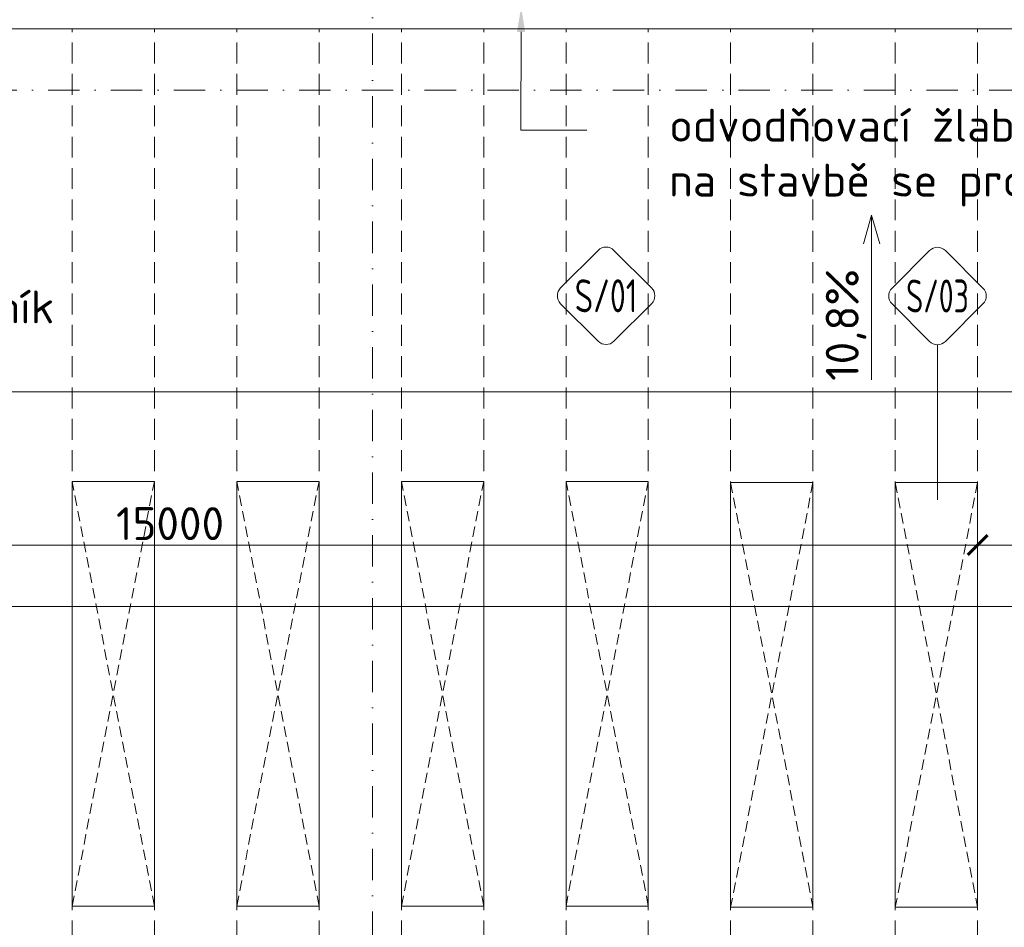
# Model space of a CAD drawing. Header units: millimetres. Extents: x -1695604 to 5289369, y -1488057 to 2187451.
# Tile 115 of 256: x 25714 to 37674, y 163230 to 174258. Entities that reach past the tile are written whole.
import ezdxf
from ezdxf import colors
from ezdxf.entities.mleader import LeaderData, LeaderLine
from ezdxf.enums import TextEntityAlignment as Align
from ezdxf.math import Vec2, Vec3

# ---------------------------------------------------------------- set-up
doc = ezdxf.new("R2010")
doc.units = ezdxf.units.MM
for name, pattern in [('CENTERX2', [101.6, 63.5, -12.7, 12.7, -12.7]), ('DASHDOT', [25.4, 12.7, -6.35, 0, -6.35]), ('ČÁRKOVANÁ', [19.05, 12.7, -6.35])]:
    doc.linetypes.add(name, pattern=pattern)
doc.layers.get('Defpoints').update_dxf_attribs({"color": 8})
for name, color, linetype, lineweight in [('A99_N_kce-pohl', 1, 'Continuous', 9), ('A99_N_koty-200', 5, 'Continuous', 5), ('A99_N_koty-200 @ 200', 5, 'Continuous', 5), ('A99_N_koty-vysk', 160, 'Continuous', 5), ('A99_N_txt-popis-50 @ 200', 240, 'Continuous', 9), ('A99_N_znaceni 200', 5, 'Continuous', 5), ('A99_S_osy', 1, 'CENTERX2', 5)]:
    doc.layers.add(name, color=color, linetype=linetype, lineweight=lineweight)
doc.styles.add('A99_kota', font='isocpeur.ttf', dxfattribs={"height": 2})
doc.styles.add('A99_popis', font='isocpeur.ttf')
doc.styles.add('ad_popis 100', font='isocpeur.ttf', dxfattribs={"height": 200})
doc.dimstyles.new('A99_kota_200 new', dxfattribs={"dimscale": 200, "dimtxt": 2, "dimasz": 1.2, "dimexe": 0.5, "dimexo": 1.5, "dimgap": 0.3, "dimtad": 1, "dimdec": 0, "dimzin": 3, "dimdsep": 46, "dimtxsty": 'A99_kota', "dimblk": 'ARCHTICK', "dimcen": 2.5, "dimazin": 2, "dimtfac": 0.75, "dimtdec": 0, "dimtmove": 2, "dimatfit": 0, "dimfxl": 0, "dimtolj": 1, "dimtzin": 0, "dimlwd": 5, "dimlwe": 5, "dimarcsym": 0})

# ---------------------------------------------------------------- blocks, each defined once
blk = doc.blocks.new('_ArchTick')
at = {"color": 0, "linetype": 'ByBlock', "const_width": 0.15}
blk.add_lwpolyline([(-0.5, -0.5), (0.5, 0.5)], dxfattribs=at)
blk = doc.blocks.new('*D486')
at = {"layer": 'A99_N_koty-200', "color": 0, "linetype": 'Continuous', "lineweight": 5, "ltscale": 0.5, "transparency": 16777216}
for p, q in [((37350, 167875), (37350, 167975)), ((22350, 167875), (22350, 167775)), ((22350, 167875), (37350, 167875))]:
    blk.add_line(p, q, dxfattribs=at)
at = {"layer": 'Defpoints', "color": 0, "linetype": 'Continuous', "lineweight": 0, "ltscale": 0.5, "transparency": 16777216}
for p in [(22350, 167875), (37350, 167875), (37350, 167875)]:
    blk.add_point(p, dxfattribs=at)
at = {"layer": 'A99_N_koty-200', "color": 0, "linetype": 'Continuous', "lineweight": 5, "ltscale": 0.5, "transparency": 16777216, "xscale": 240, "yscale": 240, "zscale": 240, "rotation": 180}
blk.add_blockref('_ArchTick', (22350, 167875), dxfattribs=at)
at = {"layer": 'A99_N_koty-200', "color": 0, "linetype": 'Continuous', "lineweight": 5, "ltscale": 0.5, "transparency": 16777216, "xscale": 240, "yscale": 240, "zscale": 240}
blk.add_blockref('_ArchTick', (37350, 167875), dxfattribs=at)
at = {"layer": 'A99_N_koty-200', "color": 0, "linetype": 'Continuous', "lineweight": 5, "ltscale": 0.5, "transparency": 16777216, "insert": (27540, 168135), "char_height": 400, "attachment_point": 5, "style": 'A99_kota'}
blk.add_mtext('\\A1;15000', dxfattribs=at)
blk = doc.blocks.new('*D359')
at = {"layer": 'A99_N_koty-200', "color": 0, "linetype": 'Continuous', "lineweight": 5, "ltscale": 0.5, "transparency": 16777216}
for p, q in [((37350, 167875), (37350, 167975)), ((42410, 167875), (42410, 167975)), ((37350, 167875), (42410, 167875))]:
    blk.add_line(p, q, dxfattribs=at)
at = {"layer": 'Defpoints', "color": 0, "linetype": 'Continuous', "lineweight": 0, "ltscale": 0.5, "transparency": 16777216}
for p in [(37350, 167875), (42410, 167875), (42410, 167625)]:
    blk.add_point(p, dxfattribs=at)
at = {"layer": 'A99_N_koty-200', "color": 0, "linetype": 'Continuous', "lineweight": 5, "ltscale": 0.5, "transparency": 16777216, "xscale": 240, "yscale": 240, "zscale": 240, "rotation": 180}
blk.add_blockref('_ArchTick', (37350, 167875), dxfattribs=at)
at = {"layer": 'A99_N_koty-200', "color": 0, "linetype": 'Continuous', "lineweight": 5, "ltscale": 0.5, "transparency": 16777216, "xscale": 240, "yscale": 240, "zscale": 240}
blk.add_blockref('_ArchTick', (42410, 167875), dxfattribs=at)
at = {"layer": 'A99_N_koty-200', "color": 0, "linetype": 'Continuous', "lineweight": 5, "ltscale": 0.5, "transparency": 16777216, "insert": (39880, 168135), "char_height": 400, "attachment_point": 5, "style": 'A99_kota'}
blk.add_mtext('\\A1;5060', dxfattribs=at)
blk = doc.blocks.new('*D370')
at = {"layer": 'A99_N_koty-200', "color": 0, "linetype": 'Continuous', "lineweight": 5, "ltscale": 0.5, "transparency": 16777216}
for p, q in [((-650, 169735), (-650, 169835)), ((-650, 169735), (138350, 169735)), ((138350, 169735), (138350, 169635))]:
    blk.add_line(p, q, dxfattribs=at)
at = {"layer": 'Defpoints', "color": 0, "linetype": 'Continuous', "lineweight": 0, "ltscale": 0.5, "transparency": 16777216}
for p in [(138350, 169745), (138350, 169735), (-650, 169620)]:
    blk.add_point(p, dxfattribs=at)
at = {"layer": 'A99_N_koty-200', "color": 0, "linetype": 'Continuous', "lineweight": 5, "ltscale": 0.5, "transparency": 16777216, "xscale": 240, "yscale": 240, "zscale": 240, "rotation": 180}
blk.add_blockref('_ArchTick', (-650, 169735), dxfattribs=at)
at = {"layer": 'A99_N_koty-200', "color": 0, "linetype": 'Continuous', "lineweight": 5, "ltscale": 0.5, "transparency": 16777216, "xscale": 240, "yscale": 240, "zscale": 240}
blk.add_blockref('_ArchTick', (138350, 169735), dxfattribs=at)
at = {"layer": 'A99_N_koty-200', "color": 0, "linetype": 'Continuous', "lineweight": 5, "ltscale": 0.5, "transparency": 16777216, "insert": (60350, 170095), "char_height": 400, "attachment_point": 5, "style": 'A99_kota'}
blk.add_mtext('\\A1;139 panelů po 1000mm', dxfattribs=at)
blk = doc.blocks.new('*U99')
at = {"color": 0}
for p, q in [((-0.721, 4.139), (-4.149, 0.711)), ((4.139, 0.711), (0.711, 4.139)), ((-4.149, -0.721), (-0.721, -4.149)), ((0.711, -4.149), (4.139, -0.721))]:
    blk.add_line(p, q, dxfattribs=at)
for centre, start, end in [((-0.005, 3.424), 45, 135), ((-3.433, -0.005), 135, 225), ((3.424, -0.005), 315, 45), ((-0.005, -3.433), 225, 315)]:
    blk.add_arc(centre, 1.012, start, end, dxfattribs=at)
at = {"color": 0, "linetype": 'ByBlock', "style": 'A99_popis', "width": 0.953108}
blk.add_attdef('SKLADBA', text='', height=3, rotation=0.01026, dxfattribs=at).set_placement((-2.863, -1.506), (2.855, -1.505), align=Align.FIT)
blk = doc.blocks.new('*U107')
at = {"color": 0}
for p, q in [((-0.721, 4.139), (-4.149, 0.711)), ((4.139, 0.711), (0.711, 4.139)), ((-4.149, -0.721), (-0.721, -4.149)), ((0.711, -4.149), (4.139, -0.721)), ((-0.005, -4.445), (-0.005, -18.595))]:
    blk.add_line(p, q, dxfattribs=at)
for centre, start, end in [((-0.005, 3.424), 45, 135), ((-3.433, -0.005), 135, 225), ((3.424, -0.005), 315, 45), ((-0.005, -3.433), 225, 315)]:
    blk.add_arc(centre, 1.012, start, end, dxfattribs=at)
at = {"color": 0, "linetype": 'ByBlock', "style": 'A99_popis', "width": 0.953108}
blk.add_attdef('SKLADBA', text='', height=3, rotation=0.01026, dxfattribs=at).set_placement((-2.863, -1.506), (2.855, -1.505), align=Align.FIT)
blk = doc.blocks.new('*D488')
at = {"layer": 'A99_N_koty-200', "color": 0, "linetype": 'Continuous', "lineweight": 5, "ltscale": 0.5, "transparency": 16777216}
for p, q in [((-650, 167127), (-650, 167227)), ((54350, 167127), (54350, 167227)), ((54350, 167127), (-650, 167127))]:
    blk.add_line(p, q, dxfattribs=at)
at = {"layer": 'Defpoints', "color": 0, "linetype": 'Continuous', "lineweight": 0, "ltscale": 0.5, "transparency": 16777216}
for p in [(-650, 167127), (-650, 167127), (54350, 167127)]:
    blk.add_point(p, dxfattribs=at)
at = {"layer": 'A99_N_koty-200', "color": 0, "linetype": 'Continuous', "lineweight": 5, "ltscale": 0.5, "transparency": 16777216, "xscale": 240, "yscale": 240, "zscale": 240, "rotation": 180}
blk.add_blockref('_ArchTick', (-650, 167127), dxfattribs=at)
at = {"layer": 'A99_N_koty-200', "color": 0, "linetype": 'Continuous', "lineweight": 5, "ltscale": 0.5, "transparency": 16777216, "xscale": 240, "yscale": 240, "zscale": 240}
blk.add_blockref('_ArchTick', (54350, 167127), dxfattribs=at)
at = {"layer": 'A99_N_koty-200', "color": 0, "linetype": 'Continuous', "lineweight": 5, "ltscale": 0.5, "transparency": 16777216, "insert": (20885, 167387), "char_height": 400, "attachment_point": 5, "style": 'A99_kota'}
blk.add_mtext('\\A1;55000', dxfattribs=at)

msp = doc.modelspace()

# ---------------------------------------------------------------- linework, layer by layer
at = {"layer": 'A99_N_kce-pohl', "color": 1, "linetype": 'Continuous', "lineweight": 9, "ltscale": 25}
msp.add_lwpolyline([(138352.5, 174145), (138352.5, 174410), (7350, 174410), (7350, 174145)], close=True, dxfattribs=at)
at = {"layer": 'A99_N_kce-pohl', "color": 254, "linetype": 'ČÁRKOVANÁ', "lineweight": 5, "ltscale": 20, "true_color": 0xffd9cc}
for points in [[(26350, 148960), (26350, 148960), (26350, 174145)], [(27350, 148960), (27350, 148960), (27350, 174145)], [(28350, 148960), (28350, 148960), (28350, 174145)], [(29350, 148960), (29350, 148960), (29350, 174145)], [(30350, 148960), (30350, 148960), (30350, 174145)], [(31350, 148960), (31350, 148960), (31350, 174145)], [(32350, 148960), (32350, 148960), (32350, 174145)], [(33350, 148960), (33350, 148960), (33350, 174145)], [(34350, 148960), (34350, 148960), (34350, 174145)], [(35350, 148960), (35350, 148960), (35350, 174145)], [(36350, 148960), (36350, 148960), (36350, 174145)], [(37350, 148960), (37350, 148960), (37350, 174145)]]:
    msp.add_lwpolyline(points, dxfattribs=at)
at = {"layer": 'A99_N_kce-pohl', "linetype": 'Continuous', "lineweight": 9}
for points in [[(26350, 163487.5), (27350, 163487.5), (27350, 168647.5), (26350, 168647.5)], [(28350, 163487.5), (29350, 163487.5), (29350, 168647.5), (28350, 168647.5)], [(30350, 163487.5), (31350, 163487.5), (31350, 168647.5), (30350, 168647.5)], [(32350, 163487.5), (33350, 163487.5), (33350, 168647.5), (32350, 168647.5)], [(34350, 168635), (35350, 168635), (35350, 163475), (34350, 163475)], [(36350, 168635), (37350, 168635), (37350, 163475), (36350, 163475)]]:
    msp.add_lwpolyline(points, close=True, dxfattribs=at)
at = {"layer": 'A99_N_kce-pohl', "linetype": 'ČÁRKOVANÁ', "lineweight": 9, "ltscale": 10}
for points in [[(27350, 163487.5), (26350, 168647.5)], [(26350, 163487.5), (27350, 168647.5)], [(29350, 163487.5), (28350, 168647.5)], [(28350, 163487.5), (29350, 168647.5)], [(31350, 163487.5), (30350, 168647.5)], [(30350, 163487.5), (31350, 168647.5)], [(33350, 163487.5), (32350, 168647.5)], [(32350, 163487.5), (33350, 168647.5)], [(35350, 168635), (34350, 163475)], [(34350, 168635), (35350, 163475)], [(37350, 168635), (36350, 163475)], [(36350, 168635), (37350, 163475)]]:
    msp.add_lwpolyline(points, dxfattribs=at)
at = {"layer": 'A99_N_koty-vysk'}
for points in [[(36062.5, 171883), (35962.5, 171533)], [(36062.5, 171883), (36062.5, 169883)], [(36062.5, 171883), (36162.5, 171533)]]:
    msp.add_lwpolyline(points, dxfattribs=at)
at = {"layer": 'A99_S_osy', "linetype": 'DASHDOT', "lineweight": 5, "ltscale": 30}
for points in [[(30000, 250300), (30000, 146890)], [(152950, 173400), (-2660, 173400)]]:
    msp.add_lwpolyline(points, dxfattribs=at)

# ---------------------------------------------------------------- block references
at = {"layer": 'A99_N_znaceni 200', "lineweight": 5}
ref = msp.add_blockref('*U99', (32837.7, 170903.4), dxfattribs=dict(at, xscale=133.3, yscale=133.3, zscale=133.3))
ref.add_attrib('SKLADBA', 'S/01', dxfattribs={"layer": '0', "color": 0, "linetype": 'ByBlock', "height": 400, "rotation": 0.01026, "style": 'A99_popis', "width": 0.705829}).set_placement((32456, 170702.7), (33218.3, 170702.8), align=Align.FIT)
ref = msp.add_blockref('*U107', (36863.1, 170901.2), dxfattribs=dict(at, xscale=133.3, yscale=133.3, zscale=133.3))
ref.add_attrib('SKLADBA', 'S/03', dxfattribs={"layer": '0', "color": 0, "linetype": 'ByBlock', "height": 400, "rotation": 0.01026, "style": 'A99_popis', "width": 0.657151}).set_placement((36481.4, 170700.5), (37243.7, 170700.6), align=Align.FIT)

# ---------------------------------------------------------------- texts
at = {"layer": 'A99_N_koty-vysk', "insert": (35505.2, 171230), "char_height": 400, "attachment_point": 3, "rotation": 90, "style": 'ad_popis 100'}
msp.add_mtext_dynamic_manual_height_columns('10,8%', width=673.852, gutter_width=2000, heights=[0], dxfattribs=at)

# ---------------------------------------------------------------- dimensions: what is measured, and where the dimension line sits
at = {"layer": 'A99_N_koty-200 @ 200', "linetype": 'Continuous', "lineweight": 5, "ltscale": 0.5}
dim = msp.add_linear_dim(base=(138350, 169735), p1=(-650, 169620), p2=(138350, 169745), text='139 panelů po 1000mm', dimstyle='A99_kota_200 new', override={"dimscale": 200, "dimtix": 0, "dimtofl": 1, "dimtmove": 2, "dimatfit": 0}, dxfattribs=at)
dim.commit()
dim.dimension.update_dxf_attribs({"geometry": '*D370', "text_midpoint": (60350, 170095), "dimtype": 128})
for base, p1, p2, picture, middle in [((37350, 167875), (22350, 167875), (37350, 167875), '*D486', (27540, 168135)), ((-650, 167127.5), (54350, 167127.5), (-650, 167127.5), '*D488', (20885, 167387.5))]:
    dim = msp.add_linear_dim(base=base, p1=p1, p2=p2, dimstyle='A99_kota_200 new', override={"dimscale": 200, "dimtix": 0, "dimtofl": 1, "dimtmove": 2, "dimatfit": 0}, dxfattribs=at)
    dim.commit()
    dim.dimension.update_dxf_attribs({"geometry": picture, "text_midpoint": middle, "dimtype": 128})
dim = msp.add_linear_dim(base=(42410, 167875), p1=(37350, 167875), p2=(42410, 167625), dimstyle='A99_kota_200 new', override={"dimscale": 200, "dimtix": 0, "dimtofl": 1, "dimtmove": 2, "dimatfit": 0}, dxfattribs=at)
dim.commit()
dim.dimension.update_dxf_attribs({"geometry": '*D359', "text_midpoint": (39880, 168135)})

# ---------------------------------------------------------------- leaders
at = {"layer": 'A99_N_txt-popis-50 @ 200', "lineweight": 9}
ml = msp.add_multileader_mtext('Standard', dxfattribs=at)
ml.set_content('\\A1;{\\C256;odvodňovací žlab se nemění,\\Pna stavbě se provede kontrola}', color=1, style='A99_popis')
ml.set_leader_properties(color=256, linetype='ByLayer', lineweight=-1)
ml.build(insert=Vec2(0, 0))
ml.multileader.update_dxf_attribs({"dogleg_length": 200, "arrow_head_size": 300, "scale": 200})
ctx = ml.context
ctx.base_point, ctx.scale, ctx.char_height, ctx.arrow_head_size, ctx.landing_gap_size, ctx.plane_origin = Vec3(32602.5, 172915), 200, 400, 300, 1000, Vec3(32050, 165489.2)
notes = []
notes.append((ctx, [(0, (1, 1, 0), (31802.5, 172915), (1, 0), 800, [(0, [(31805, 174410)], 0, [])])]))
ctx.mtext.insert, ctx.mtext.width, ctx.mtext.defined_height, ctx.mtext.flow_direction = Vec3(33602.5, 173175), 7914.793, 1247.5, 5
ml = msp.add_multileader_mtext('Standard', dxfattribs=at)
ml.set_content('\\A1;{\\fISOCPEUR|b1|i0|c238|p34;\\C256;ocelový nosník}', color=1, style='A99_popis')
ml.set_leader_properties(color=256, linetype='ByLayer', lineweight=-1)
ml.build(insert=Vec2(0, 0))
ml.multileader.update_dxf_attribs({"dogleg_length": 200, "arrow_head_size": 300, "scale": 200})
ctx = ml.context
ctx.base_point, ctx.scale, ctx.char_height, ctx.arrow_head_size, ctx.landing_gap_size, ctx.plane_origin = Vec3(21517.5, 170710), 200, 400, 300, 1000, Vec3(20965, 164131.7)
notes.append((ctx, [(0, (1, 1, 0), (20717.5, 170710), (1, 0), 800, [(0, [(20720, 168782.5)], 0, [])])]))
ctx.mtext.insert, ctx.mtext.width, ctx.mtext.defined_height, ctx.mtext.flow_direction = Vec3(22517.5, 170968.2), 3664.376, 670, 5
for ctx, leaders in notes:
    for number, flags, end, landing, length, lines in leaders:
        leader = LeaderData()
        leader.index, (leader.has_last_leader_line, leader.has_dogleg_vector, leader.attachment_direction) = number, flags
        leader.last_leader_point, leader.dogleg_vector, leader.dogleg_length = Vec3(end), Vec3(landing), length
        for number, points, colour, breaks in lines:
            line = LeaderLine()
            line.index, line.vertices, line.color, line.breaks = number, Vec3.list(points), colors.encode_raw_color(colour), breaks
            leader.lines.append(line)
        ctx.leaders.append(leader)

doc.saveas('drawing.dxf')
